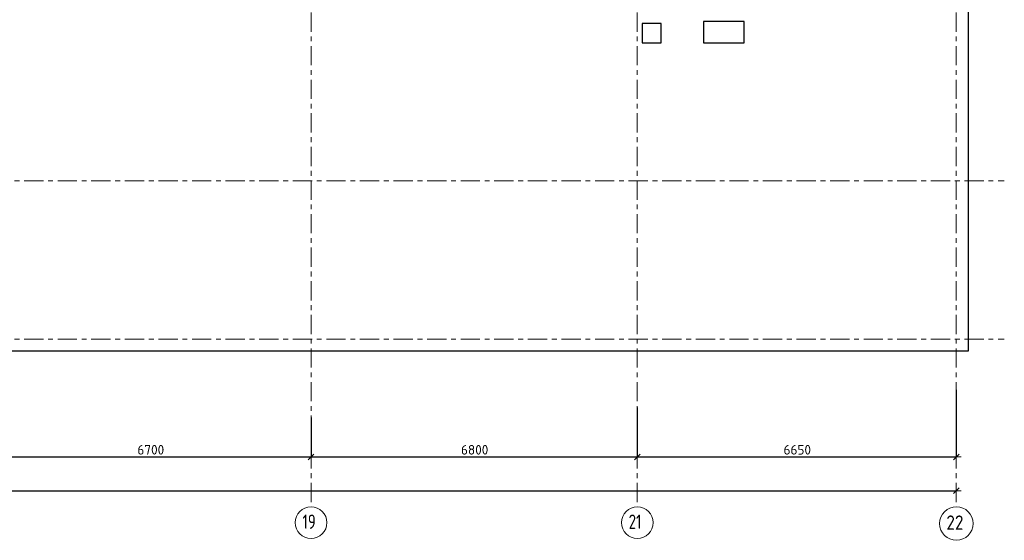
# Model space of a CAD drawing. Header units: metres. Extents: x -38 to 99, y -15 to 21.
# Tile 12 of 48: x 42 to 63, y -4 to 7. Entities that reach past the tile are written whole.
import ezdxf

# ---------------------------------------------------------------- set-up
doc = ezdxf.new("R2010")
doc.units = ezdxf.units.M
doc.header["$PDMODE"] = 65
doc.linetypes.add('______11', pattern=[0.5, 0.4, -0.05, 0, -0.05])
doc.linetypes.add('______5', pattern=[1.1, 0.8, -0.1, 0.1, -0.1])
for name, color, linetype, lineweight in [('XR$2$Осевая линия (1)', 7, '______5', 13), ('XR$2$Размерная линия (1)', 7, 'Continuous', 13), ('XR$3$Перекрытие (1)', 7, 'Continuous', 35)]:
    doc.layers.add(name, color=color, linetype=linetype, lineweight=lineweight)
doc.styles.add('ISOCPEUR', font='txt')
doc.dimstyles.new('DIMSTYLE_3', dxfattribs={"dimtxt": 0.2, "dimasz": 0.2, "dimexe": 0, "dimexo": 0, "dimgap": 0.1, "dimtad": 2, "dimdec": 0, "dimlfac": 1000, "dimrnd": 5, "dimzin": 12, "dimdsep": 46, "dimtxsty": 'ISOCPEUR', "dimblk1": 'ALL_ML_STRICH', "dimblk2": 'ALL_ML_STRICH', "dimsah": 1, "dimcen": 0, "dimclrd": 7, "dimclre": 256, "dimclrt": 7, "dimadec": 0, "dimazin": 0, "dimtfac": 1, "dimtdec": 0, "dimtix": 1, "dimtmove": 2, "dimatfit": 3, "dimfxl": 0, "dimtzin": 0, "dimlwd": 0, "dimlwe": -3, "dimarcsym": 0})

# ---------------------------------------------------------------- blocks, each defined once
blk = doc.blocks.new('ALL_ML_STRICH')
at = {"color": 0, "linetype": 'ByBlock', "lineweight": -2}
for p, q in [((-1, 0), (0.5, 0)), ((-0.3, -0.3), (0.3, 0.3)), ((0, -0.5), (0, 0.5))]:
    blk.add_line(p, q, dxfattribs=at)
blk = doc.blocks.new('*D12')
at = {"layer": 'DEFPOINTS', "color": 7, "linetype": 'Continuous', "lineweight": 13, "transparency": 33554687}
for p in [(0.5, -3.103), (0.5, -3.156), (61.6, -3.14)]:
    blk.add_point(p, dxfattribs=at)
at = {"layer": 'XR$2$Размерная линия (1)', "color": 9, "linetype": 'Continuous', "lineweight": -2, "true_color": 0xc7c7c7, "transparency": 33554687}
for p, q in [((0.5, -3.123), (0.5, -3.156)), ((61.6, -3.156), (61.6, -3.156))]:
    blk.add_line(p, q, dxfattribs=at)
at = {"layer": 'XR$2$Размерная линия (1)', "color": 7, "linetype": 'Continuous', "lineweight": -2, "transparency": 33554687}
blk.add_line((0.5, -3.156), (61.6, -3.156), dxfattribs=at)
at = {"layer": 'XR$2$Размерная линия (1)', "color": 7, "linetype": 'Continuous', "lineweight": 13, "transparency": 33554687, "xscale": 0.2, "yscale": 0.2, "zscale": 0.2, "rotation": 180}
blk.add_blockref('ALL_ML_STRICH', (0.5, -3.156), dxfattribs=at)
at = {"layer": 'XR$2$Размерная линия (1)', "color": 7, "linetype": 'Continuous', "lineweight": 13, "transparency": 33554687, "xscale": 0.2, "yscale": 0.2, "zscale": 0.2}
blk.add_blockref('ALL_ML_STRICH', (61.6, -3.156), dxfattribs=at)
at = {"layer": 'XR$2$Размерная линия (1)', "color": 7, "linetype": 'Continuous', "lineweight": 13, "transparency": 33554687, "insert": (31.1, -3.006), "char_height": 0.2, "width": 1, "attachment_point": 5, "style": 'ISOCPEUR'}
blk.add_mtext('\\A1;{61100}', dxfattribs=at)
blk = doc.blocks.new('*D23')
at = {"layer": 'DEFPOINTS', "color": 7, "linetype": 'Continuous', "lineweight": 13, "transparency": 33554687}
for p in [(41.45, -1.575), (48.15, -1.606), (41.45, -2.452)]:
    blk.add_point(p, dxfattribs=at)
at = {"layer": 'XR$2$Размерная линия (1)', "color": 9, "linetype": 'Continuous', "lineweight": -2, "true_color": 0xc7c7c7, "transparency": 33554687}
for p, q in [((41.45, -1.595), (41.45, -2.452)), ((48.15, -1.626), (48.15, -2.452))]:
    blk.add_line(p, q, dxfattribs=at)
at = {"layer": 'XR$2$Размерная линия (1)', "color": 7, "linetype": 'Continuous', "lineweight": -2, "transparency": 33554687}
blk.add_line((41.45, -2.452), (48.15, -2.452), dxfattribs=at)
at = {"layer": 'XR$2$Размерная линия (1)', "color": 7, "linetype": 'Continuous', "lineweight": 13, "transparency": 33554687, "xscale": 0.2, "yscale": 0.2, "zscale": 0.2, "rotation": 180}
blk.add_blockref('ALL_ML_STRICH', (41.45, -2.452), dxfattribs=at)
at = {"layer": 'XR$2$Размерная линия (1)', "color": 7, "linetype": 'Continuous', "lineweight": 13, "transparency": 33554687, "xscale": 0.2, "yscale": 0.2, "zscale": 0.2}
blk.add_blockref('ALL_ML_STRICH', (48.15, -2.452), dxfattribs=at)
at = {"layer": 'XR$2$Размерная линия (1)', "color": 7, "linetype": 'Continuous', "lineweight": 13, "transparency": 33554687, "insert": (44.81, -2.302), "char_height": 0.2, "width": 0.8, "attachment_point": 5, "style": 'ISOCPEUR'}
blk.add_mtext('\\A1;{6700}', dxfattribs=at)
blk = doc.blocks.new('*D24')
at = {"layer": 'DEFPOINTS', "color": 7, "linetype": 'Continuous', "lineweight": 13, "transparency": 33554687}
for p in [(54.95, -1.403), (48.15, -1.606), (48.15, -2.452)]:
    blk.add_point(p, dxfattribs=at)
at = {"layer": 'XR$2$Размерная линия (1)', "color": 9, "linetype": 'Continuous', "lineweight": -2, "true_color": 0xc7c7c7, "transparency": 33554687}
for p, q in [((54.95, -1.423), (54.95, -2.452)), ((48.15, -1.626), (48.15, -2.452))]:
    blk.add_line(p, q, dxfattribs=at)
at = {"layer": 'XR$2$Размерная линия (1)', "color": 7, "linetype": 'Continuous', "lineweight": -2, "transparency": 33554687}
blk.add_line((48.15, -2.452), (54.95, -2.452), dxfattribs=at)
at = {"layer": 'XR$2$Размерная линия (1)', "color": 7, "linetype": 'Continuous', "lineweight": 13, "transparency": 33554687, "xscale": 0.2, "yscale": 0.2, "zscale": 0.2, "rotation": 180}
blk.add_blockref('ALL_ML_STRICH', (48.15, -2.452), dxfattribs=at)
at = {"layer": 'XR$2$Размерная линия (1)', "color": 7, "linetype": 'Continuous', "lineweight": 13, "transparency": 33554687, "xscale": 0.2, "yscale": 0.2, "zscale": 0.2}
blk.add_blockref('ALL_ML_STRICH', (54.95, -2.452), dxfattribs=at)
at = {"layer": 'XR$2$Размерная линия (1)', "color": 7, "linetype": 'Continuous', "lineweight": 13, "transparency": 33554687, "insert": (51.56, -2.302), "char_height": 0.2, "width": 0.8, "attachment_point": 5, "style": 'ISOCPEUR'}
blk.add_mtext('\\A1;{6800}', dxfattribs=at)
blk = doc.blocks.new('*D25')
at = {"layer": 'DEFPOINTS', "color": 7, "linetype": 'Continuous', "lineweight": 13, "transparency": 33554687}
for p in [(61.6, -1.033), (54.95, -1.403), (54.95, -2.452)]:
    blk.add_point(p, dxfattribs=at)
at = {"layer": 'XR$2$Размерная линия (1)', "color": 9, "linetype": 'Continuous', "lineweight": -2, "true_color": 0xc7c7c7, "transparency": 33554687}
for p, q in [((61.6, -1.053), (61.6, -2.452)), ((54.95, -1.423), (54.95, -2.452))]:
    blk.add_line(p, q, dxfattribs=at)
at = {"layer": 'XR$2$Размерная линия (1)', "color": 7, "linetype": 'Continuous', "lineweight": -2, "transparency": 33554687}
blk.add_line((54.95, -2.452), (61.6, -2.452), dxfattribs=at)
at = {"layer": 'XR$2$Размерная линия (1)', "color": 7, "linetype": 'Continuous', "lineweight": 13, "transparency": 33554687, "xscale": 0.2, "yscale": 0.2, "zscale": 0.2, "rotation": 180}
blk.add_blockref('ALL_ML_STRICH', (54.95, -2.452), dxfattribs=at)
at = {"layer": 'XR$2$Размерная линия (1)', "color": 7, "linetype": 'Continuous', "lineweight": 13, "transparency": 33554687, "xscale": 0.2, "yscale": 0.2, "zscale": 0.2}
blk.add_blockref('ALL_ML_STRICH', (61.6, -2.452), dxfattribs=at)
at = {"layer": 'XR$2$Размерная линия (1)', "color": 7, "linetype": 'Continuous', "lineweight": 13, "transparency": 33554687, "insert": (58.285, -2.302), "char_height": 0.2, "width": 0.8, "attachment_point": 5, "style": 'ISOCPEUR'}
blk.add_mtext('\\A1;{6650}', dxfattribs=at)

msp = doc.modelspace()

# ---------------------------------------------------------------- linework, layer by layer
at = {"layer": 'XR$2$Осевая линия (1)', "color": 253, "linetype": '______11', "lineweight": 13, "true_color": 0xa0a0a0, "transparency": 33554687}
for p, q in [((61.6, -3.39), (61.6, 19.78)), ((54.95, -3.39), (54.95, 8.98)), ((48.15, -3.39), (48.15, 8.13)), ((-2.63, 3.3), (62.6, 3.3)), ((-2.63, 0), (62.6, 0))]:
    msp.add_line(p, q, dxfattribs=at)
at = {"layer": 'XR$2$Осевая линия (1)', "color": 7, "linetype": 'Continuous', "lineweight": 13, "transparency": 33554687}
for centre, radius in [((48.1504, -3.8199), 0.3304), ((54.9504, -3.8199), 0.3304), ((61.6018, -3.8388), 0.3493)]:
    msp.add_circle(centre, radius, dxfattribs=at)
at = {"layer": 'XR$3$Перекрытие (1)', "color": 7, "linetype": 'Continuous', "lineweight": 25, "transparency": 33554687}
for p, q in [((61.85, 16.6502), (61.85, -0.2498)), ((55.05, 6.5802), (55.05, 6.1802)), ((55.45, 6.5802), (55.05, 6.5802)), ((55.45, 6.1802), (55.45, 6.5802)), ((56.3297, 6.6202), (56.3297, 6.1802)), ((57.1797, 6.6202), (56.3297, 6.6202)), ((57.1797, 6.1802), (57.1797, 6.6202)), ((55.05, 6.1802), (55.45, 6.1802)), ((56.3297, 6.1802), (57.1797, 6.1802)), ((61.85, -0.2498), (32.725, -0.2498))]:
    msp.add_line(p, q, dxfattribs=at)

# ---------------------------------------------------------------- texts
at = {"layer": 'XR$2$Осевая линия (1)', "color": 7, "linetype": 'Continuous', "lineweight": 13, "transparency": 33554687, "char_height": 0.3, "attachment_point": 7, "style": 'ISOCPEUR'}
for s, insert, width in [('\\W0.75;19', (47.9704, -3.9504), 0.472281), ('\\W0.75;21', (54.7704, -3.9504), 0.472281), ('\\W0.87;22', (61.3918, -3.9693), 0.550812)]:
    msp.add_mtext(s, dxfattribs=dict(at, insert=insert, width=width))

# ---------------------------------------------------------------- dimensions: what is measured, and where the dimension line sits
at = {"layer": 'XR$2$Размерная линия (1)', "color": 7, "linetype": 'Continuous', "lineweight": 13, "transparency": 33554687}
for base, p1, p2, picture, middle in [((61.6, -2.452), (54.95, -1.4227), (61.6, -1.053), '*D25', (58.285, -2.302)), ((54.95, -2.452), (48.15, -1.6259), (54.95, -1.4227), '*D24', (51.56, -2.302)), ((48.15, -2.452), (41.45, -1.5948), (48.15, -1.6259), '*D23', (44.81, -2.302)), ((61.6, -3.1563), (0.5, -3.1233), (61.6, -3.1563), '*D12', (31.1, -3.0063))]:
    dim = msp.add_linear_dim(base=base, p1=p1, p2=p2, dimstyle='DIMSTYLE_3', override={"dimpost": '<>', "dimclrd": 7, "dimclre": 9, "dimclrt": 7, "dimlwd": 0, "dimlwe": 65533}, dxfattribs=at)
    dim.commit()
    dim.dimension.update_dxf_attribs({"geometry": picture, "text_midpoint": middle, "dimtype": 160})

doc.saveas('drawing.dxf')
